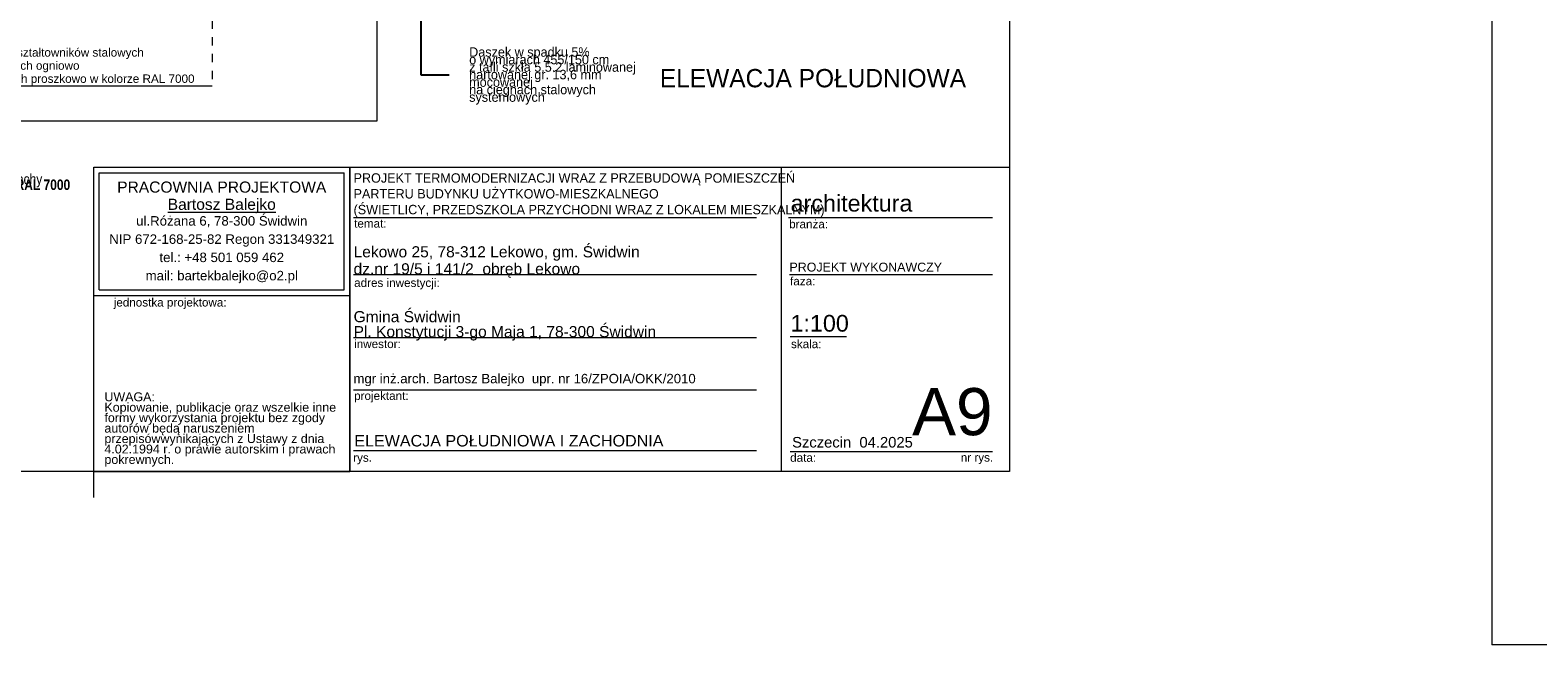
# Model space of a CAD drawing. Extents: x -613240 to -325500, y -25863 to 152403.
# Tile 29 of 254: x -441204 to -412394, y -25363 to -13614. Entities that reach past the tile are written whole.
import ezdxf

# ---------------------------------------------------------------- set-up
doc = ezdxf.new("R2010")
doc.units = 0
doc.header["$MEASUREMENT"] = 0
doc.linetypes.add('Przerywana', pattern=[320, 160, -160])
doc.layers.add('A-Opisy', color=7, linetype='Continuous')
for name, color, linetype, lineweight in [('A-Opisy_Nr_Pióra__21', 7, 'Continuous', 9), ('Arch opisy_Nr_Pióra__1', 7, 'Continuous', 25), ('Arch opisy_Nr_Pióra__21', 7, 'Continuous', 9), ('ARCH TABELA_Nr_Pióra__1', 7, 'Continuous', 25), ('ARCH TABELA_Nr_Pióra__21', 7, 'Continuous', 9), ('ARCH TABELA_Nr_Pióra__7', 7, 'Continuous', 13)]:
    doc.layers.add(name, color=color, linetype=linetype, lineweight=lineweight)
doc.styles.add('GENERATED_STYLE_12', font='arial.ttf')
doc.styles.add('GENERATED_STYLE_4', font='txt')
doc.styles.add('GENERATED_STYLE_5', font='txt')
doc.styles.add('GENERATED_STYLE_6', font='txt')
doc.styles.add('GENERATED_STYLE_7', font='arial.ttf')
doc.styles.add('GENERATED_STYLE_8', font='arial.ttf')
doc.styles.add('GENERATED_STYLE_9', font='arial.ttf')
doc.dimstyles.new('GENERATED_STYLE__9', dxfattribs={"dimtxt": 0.18, "dimasz": 109.44, "dimexe": 0.18, "dimexo": 0.0625, "dimgap": 0.09, "dimtad": 0, "dimtih": 1, "dimtoh": 1, "dimdec": 4, "dimzin": 0, "dimdsep": 46, "dimcen": 0.09, "dimadec": 0, "dimazin": 0, "dimtfac": 1, "dimtdec": 4, "dimtmove": 0, "dimatfit": 3, "dimldrblk": 'ARROWHEAD_11', "dimfxl": 0, "dimtolj": 1, "dimtzin": 0, "dimarcsym": 0})

# ---------------------------------------------------------------- blocks, each defined once
blk = doc.blocks.new('Linia_27', base_point=(-434571, -15346))
at = {"layer": 'A-Opisy_Nr_Pióra__21', "linetype": 'Continuous'}
blk.add_hatch(color=256, dxfattribs=at).paths.add_polyline_path([(-434511, -12770), (-434515, -12747), (-434528, -12727), (-434548, -12714), (-434571, -12710), (-434594, -12714), (-434613, -12727), (-434626, -12747), (-434631, -12770), (-434626, -12793), (-434613, -12812), (-434594, -12825), (-434571, -12830), (-434548, -12825), (-434528, -12812), (-434515, -12793)], flags=0)
blk.add_line((-434571, -15346), (-434571, -12830), dxfattribs=at)
blk.add_circle((-434571, -12770), 60, dxfattribs=at)
blk = doc.blocks.new('ARROWHEAD_11')
at = {"color": 0, "linetype": 'Continuous', "lineweight": 0}
blk.add_line((0, 0), (-1, 0), dxfattribs=at)
at = {"color": 0, "linetype": 'Continuous', "lineweight": 0, "const_width": 0.25, "flags": 128}
blk.add_lwpolyline([(-0.125, 0, 1), (0.125, 0, 1)], format="xyb", close=True, dxfattribs=at)
blk = doc.blocks.new('Linia_191', base_point=(-437724, -12089))
at = {"layer": 'A-Opisy_Nr_Pióra__21', "linetype": 'Continuous'}
blk.add_hatch(color=256, dxfattribs=at).paths.add_polyline_path([(-437664, -12089), (-437669, -12066), (-437682, -12046), (-437701, -12033), (-437724, -12029), (-437747, -12033), (-437767, -12046), (-437780, -12066), (-437784, -12089), (-437780, -12112), (-437767, -12131), (-437747, -12144), (-437724, -12149), (-437701, -12144), (-437682, -12131), (-437669, -12112)], flags=0)
at = {"layer": 'A-Opisy_Nr_Pióra__21', "linetype": 'Przerywana'}
blk.add_line((-437724, -12149), (-437724, -14679), dxfattribs=at)
at = {"layer": 'A-Opisy_Nr_Pióra__21', "linetype": 'Continuous'}
blk.add_circle((-437724, -12089), 60, dxfattribs=at)

msp = doc.modelspace()

# ---------------------------------------------------------------- linework, layer by layer
at = {"layer": 'A-Opisy_Nr_Pióra__21', "linetype": 'Continuous'}
for p, q in [((-443287.7, -14678.8), (-437724.4, -14678.8)), ((-460314.3, -15346.4), (-434570.8, -15346.4))]:
    msp.add_line(p, q, dxfattribs=at)
at = {"layer": 'ARCH TABELA_Nr_Pióra__21', "linetype": 'Continuous'}
for p, q in [((-422489.9, 6402.6), (-422489.9, -22047.4)), ((-413275.5, 3086.6), (-413275.5, -25363.4)), ((-439989.9, -22047.4), (-439989.9, -16236.2)), ((-439989.9, -16236.2), (-435096.3, -16236.2)), ((-439989.9, -18683), (-439989.9, -16236.2)), ((-439989.9, -16236.2), (-422489.9, -16236.2)), ((-439883.6, -18576.6), (-439883.6, -16342.6)), ((-439883.6, -16342.6), (-435202.7, -16342.6)), ((-435202.7, -18576.6), (-435202.7, -16342.6)), ((-435096.3, -16236.2), (-435096.3, -22047.4)), ((-435096.3, -18683), (-435096.3, -16236.2)), ((-426851.6, -16236.2), (-426851.6, -22047.4)), ((-422489.9, -16236.2), (-422489.9, -22047.4)), ((-435096.3, -22047.4), (-435096.3, -16636.2)), ((-435024.1, -17192.6), (-427324.3, -17192.6)), ((-426712.3, -17192.6), (-422813, -17192.6)), ((-435024.1, -18286.2), (-427324.3, -18286.2)), ((-426694.9, -18286.2), (-422813, -18286.2)), ((-439989.9, -18683), (-435096.3, -18683)), ((-439883.6, -18576.6), (-435202.7, -18576.6)), ((-435024.1, -19486.2), (-427324.3, -19486.2)), ((-426683.1, -19468.9), (-425603.4, -19468.9)), ((-435024.1, -20486.2), (-427324.3, -20486.2)), ((-435024.1, -21647.4), (-427324.3, -21647.4)), ((-426683.1, -21665), (-424401.3, -21665)), ((-424401.3, -21665), (-422813, -21665)), ((-422489.9, -22047.4), (-463239.9, -22047.4)), ((-439989.9, -22547.4), (-439989.9, -22047.4)), ((-439989.9, -22047.4), (-435096.3, -22047.4)), ((-422489.9, -22047.4), (-435096.3, -22047.4)), ((-372525.5, -25363.4), (-413275.5, -25363.4))]:
    msp.add_line(p, q, dxfattribs=at)

# ---------------------------------------------------------------- block references
at = {"layer": 'A-Opisy', "linetype": 'Przerywana'}
msp.add_blockref('Linia_191', (-437724.4, -12088.9), dxfattribs=at)
at = {"layer": 'A-Opisy', "linetype": 'Continuous'}
msp.add_blockref('Linia_27', (-434570.8, -15346.4), dxfattribs=at)

# ---------------------------------------------------------------- texts
at = {"layer": 'Arch opisy_Nr_Pióra__1', "linetype": 'Continuous', "char_height": 200, "width": 8549.677, "attachment_point": 1, "style": 'GENERATED_STYLE_4'}
for s, insert, line_spacing_factor in [('\\A1;{\\fArial Narrow Europa Środkowa|b0|i0|c0|p34;Fragmenty elewacji, ściany lukarny pokryte panelami szer. 271 mm z blachy \\Ppowlekanej układanymi w poziomie na rąbek stojący w kolorze szarym \\fArial Narrow Europa Środkowa|b1|i0|c0|p34;RAL 7000\\fArial Narrow Europa Środkowa|b0|i0|c0|p34; }', (-448689.9, -16361.5), 0.321922), ('\\A1;{\\fArial Narrow Europa Środkowa|b0|i0|c0|p34;Stolarka okienna i drzwiowa w kolorze szarym \\fArial Narrow Europa Środkowa|b1|i0|c0|p34;RAL 7000\\P\\fArial Narrow Europa Środkowa|b0|i0|c0|p34;parapety zewnętrzne z blachy powlekanej w kolorze szarym \\fArial Narrow Europa Środkowa|b1|i0|c0|p34;RAL 7000}', (-448689.9, -18358.9), 0.322723)]:
    msp.add_mtext(s, dxfattribs=dict(at, insert=insert, line_spacing_factor=line_spacing_factor))
at = {"layer": 'Arch opisy_Nr_Pióra__1', "linetype": 'Continuous', "insert": (-448689.9, -19523.6), "char_height": 200, "attachment_point": 1, "style": 'GENERATED_STYLE_4'}
msp.add_mtext('\\A1;{\\fArial Narrow Europa Środkowa|b0|i0|c0|p34;Okna połaciowe i wyłazy dachowe w kolorze szarym \\fArial Narrow Europa Środkowa|b1|i0|c0|p34;RAL 7000}', dxfattribs=at)
at = {"layer": 'Arch opisy_Nr_Pióra__21', "linetype": 'Continuous'}
for s, insert, char_height, width, attachment_point, line_spacing_factor, style in [('{Poręcz z kształtowników stalowych\\Pcynkowanych ogniowo\\Pmalowanych proszkowo w kolorze RAL 7000}', (-442497.6, -14670.2), 160, 4936.021, 7, 0.940511, 'GENERATED_STYLE_12'), ('{Daszek w spadku 5% \\Po wymiarach 455/150 cm \\Pz tafli szkła 5.5.2 laminowanej \\Phartowanej gr. 13,6 mm mocowanej \\Pna cięgnach stalowych systemowych}', (-432815, -14490.2), 180, 3401.79, 4, 0.478414, 'GENERATED_STYLE_4')]:
    msp.add_mtext(s, dxfattribs=dict(at, insert=insert, char_height=char_height, width=width, attachment_point=attachment_point, line_spacing_factor=line_spacing_factor, style=style))
at = {"layer": 'Arch opisy_Nr_Pióra__21', "linetype": 'Continuous', "insert": (-423320.3, -14356.9), "char_height": 350, "attachment_point": 3, "style": 'GENERATED_STYLE_6'}
msp.add_mtext('{ELEWACJA POŁUDNIOWA}', dxfattribs=at)
at = {"layer": 'ARCH TABELA_Nr_Pióra__1', "linetype": 'Continuous', "insert": (-435024.1, -17187.9), "char_height": 180, "attachment_point": 7, "line_spacing_factor": 1.005757, "style": 'GENERATED_STYLE_5'}
msp.add_mtext('{\\pt22543.1;PROJEKT TERMOMODERNIZACJI WRAZ Z PRZEBUDOWĄ POMIESZCZEŃ \\P\\pt22543.1;PARTERU BUDYNKU UŻYTKOWO-MIESZKALNEGO\\P\\pt22543.1;(ŚWIETLICY, PRZEDSZKOLA PRZYCHODNI WRAZ Z LOKALEM MIESZKALNYM)}', dxfattribs=at)
at = {"layer": 'ARCH TABELA_Nr_Pióra__1', "linetype": 'Continuous', "attachment_point": 1}
for s, insert, char_height, style in [('{PROJEKT WYKONAWCZY}', (-426694.9, -18057.9), 170, 'GENERATED_STYLE_7'), ('{ELEWACJA POŁUDNIOWA I ZACHODNIA}', (-435010.3, -21352), 220, 'GENERATED_STYLE_9')]:
    msp.add_mtext(s, dxfattribs=dict(at, insert=insert, char_height=char_height, style=style))
at = {"layer": 'ARCH TABELA_Nr_Pióra__21', "linetype": 'Continuous', "insert": (-435024.1, -19547.5), "char_height": 212.766, "attachment_point": 7, "line_spacing_factor": 0.807442, "style": 'GENERATED_STYLE_7'}
msp.add_mtext('{Gmina Świdwin\\PPl. Konstytucji 3-go Maja 1, 78-300 Świdwin}', dxfattribs=at)
at = {"layer": 'ARCH TABELA_Nr_Pióra__7', "linetype": 'Continuous', "char_height": 212.766}
for s, insert, attachment_point, line_spacing_factor, style in [('{PRACOWNIA PROJEKTOWA\\P\\LBartosz Balejko}', (-437543.1, -16507.5), 2, 0.926719, 'GENERATED_STYLE_8'), ('{Lekowo 25, 78-312 Lekowo, gm. Świdwin\\Pdz.nr 19/5 i 141/2  obręb Lekowo}', (-435024.1, -18347.5), 7, 0.918867, 'GENERATED_STYLE_7')]:
    msp.add_mtext(s, dxfattribs=dict(at, insert=insert, attachment_point=attachment_point, line_spacing_factor=line_spacing_factor, style=style))
at = {"layer": 'ARCH TABELA_Nr_Pióra__7', "linetype": 'Continuous', "style": 'GENERATED_STYLE_7'}
for s, insert, char_height, attachment_point in [('{architektura}', (-426673.7, -16762.9), 319.16, 1), ('{temat:}', (-435013.4, -17229.1), 159.58, 1), ('{branża:}', (-426700.5, -17241.3), 159.58, 1), ('{adres inwestycji:}', (-435013.4, -18362.4), 159.58, 1), ('{faza:}', (-426683.1, -18331.3), 159.58, 1), ('{jednostka projektowa:}', (-439607, -18737.6), 159.58, 1), ('{1:100}', (-426675.8, -19057.6), 319.16, 1), ('{inwestor:}', (-435013.4, -19531.3), 159.58, 1), ('{skala:}', (-426665.4, -19533.2), 159.58, 1), ('{mgr inż.arch. Bartosz Balejko  upr. nr 16/ZPOIA/OKK/2010}', (-435026.3, -20184.3), 180, 1), ('{A9}', (-422813, -20456.4), 900, 3), ('{projektant:}', (-435013.4, -20522.7), 159.58, 1), ('{Szczecin  04.2025}', (-426644.4, -21390), 202.128, 1), ('{rys.}', (-435031.3, -21704.5), 159.58, 1), ('{data:}', (-426681.7, -21704.5), 159.58, 1), ('{nr rys.}', (-423420.9, -21701.5), 159.58, 1)]:
    msp.add_mtext(s, dxfattribs=dict(at, insert=insert, char_height=char_height, attachment_point=attachment_point))
for s, insert, char_height, width, attachment_point, line_spacing_factor in [('{ul.Różana 6, 78-300 Świdwin\\PNIP 672-168-25-82 Regon 331349321\\Ptel.: +48 501 059 462\\Pmail: bartekbalejko@o2.pl}', (-437543.1, -17169.5), 180.852, 4680.851, 2, 1.156383), ('{UWAGA:\\PKopiowanie, publikacje oraz wszelkie inne formy wykorzystania projektu bez zgody autorów będą naruszeniem przepisówwynikających z Ustawy z dnia 4.02.1994 r. o prawie autorskim i prawach pokrewnych.}', (-439784.8, -20537.6), 170.2128, 4483.408, 1, 0.703415)]:
    msp.add_mtext(s, dxfattribs=dict(at, insert=insert, char_height=char_height, width=width, attachment_point=attachment_point, line_spacing_factor=line_spacing_factor))

# ---------------------------------------------------------------- leaders
at = {"layer": 'Arch opisy_Nr_Pióra__21', "linetype": 'Continuous', "annotation_type": 0, "has_hookline": 1, "hookline_direction": 1, "text_width": 3094.3}
msp.add_leader([(-433739.9, -9544), (-433739.9, -14466), (-433194.6, -14466)], dimstyle='GENERATED_STYLE__9', dxfattribs=at)

doc.saveas('drawing.dxf')
